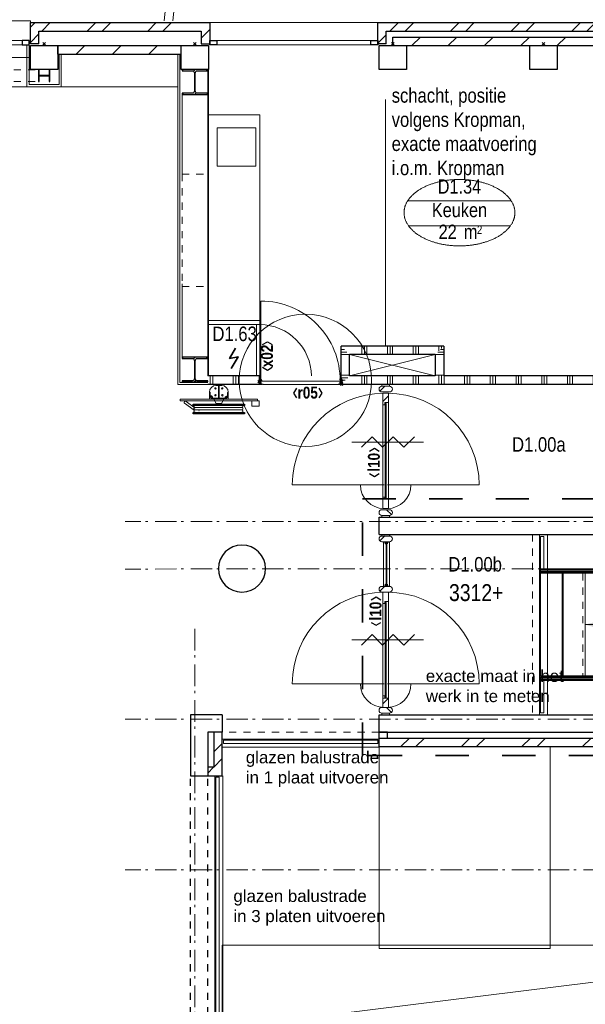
# Model space of a CAD drawing. Header units: millimetres. Extents: x 293454 to 524618, y 211738 to 307297.
# Tile 121 of 152: x 480933 to 487535, y 252253 to 263757. Entities that reach past the tile are written whole.
import ezdxf
from ezdxf.enums import TextEntityAlignment as Align

# ---------------------------------------------------------------- set-up
doc = ezdxf.new("R2010")
doc.units = ezdxf.units.MM
doc.header["$LTSCALE"] = 400
doc.header["$PDMODE"] = 3
doc.header["$PDSIZE"] = 15
for name, pattern in [('STYLE_01', [0.416641, 0.208282, -0.208359]), ('STYLE_02', [0.694427, 0.486069, -0.208359]), ('STYLE_06', [1.041641, 0.625, -0.208282, 0.069427, -0.138931]), ('STYLE_22', [1.944444, 0.972222, -0.972222])]:
    doc.linetypes.add(name, pattern=pattern)
for name, color, linetype, lineweight in [('Buitenkozijnen', 140, 'Continuous', 15), ('Fragmentaanduiding', 1, 'STYLE_22', 35), ('Kozijnmerken', 43, 'Continuous', 9), ('leuning', 43, 'Continuous', 5), ('mat-afdichting', 9, 'Continuous', 5), ('mat-aluminium', 140, 'Continuous', 15), ('mat-baksteen', 5, 'Continuous', 25), ('mat-beton (ihwg)', 5, 'Continuous', 25), ('mat-glas-hor', 5, 'Continuous', 15), ('mat-kalkzandsteen', 5, 'Continuous', 25), ('mat-multiplex-hor', 140, 'Continuous', 15), ('mat-naaldhout', 140, 'Continuous', 15), ('mat-scheidingswand-horizontaal', 5, 'Continuous', 25), ('mat-spuitwerk_marmo', 43, 'STYLE_02', 20), ('mat-staal', 5, 'Continuous', 25), ('None', 7, 'Continuous', 9), ('Ruimtenummers', 5, 'Continuous', 25), ('Tekst', 140, 'Continuous', 15)]:
    doc.layers.add(name, color=color, linetype=linetype, lineweight=lineweight)
doc.styles.add('Arial', font='arial.ttf', dxfattribs={"height": 211.666667})
doc.styles.add('Arial Narrow', font='ARIALN.TTF', dxfattribs={"height": 222.25})
doc.styles.add('Arial Narrow (bold)', font='ARIALNB.TTF', dxfattribs={"height": 172.861111})

# ---------------------------------------------------------------- blocks, each defined once
blk = doc.blocks.new('*U232')
at = {"layer": 'None', "color": 43, "linetype": 'Continuous', "lineweight": 9}
for p, q in [((25681, 2245), (25936, 2245)), ((25936, 2245), (25936, 1045)), ((25936, 1045), (25681, 1045))]:
    blk.add_line(p, q, dxfattribs=at)
at = {"layer": 'None', "color": 43, "linetype": 'STYLE_01', "lineweight": 9}
blk.add_line((25681, 2245), (25681, 1045), dxfattribs=at)
blk = doc.blocks.new('*U253')
at = {"layer": 'leuning', "color": 140, "lineweight": 15}
for p, q in [((25186, 2675), (25186, 2258)), ((25186, 2675), (25226, 2675)), ((25226, 2675), (25226, 2298)), ((31861, 2258), (25186, 2258)), ((31861, 2298), (25226, 2298)), ((25186, 1031), (25186, 615)), ((25186, 1031), (31861, 1031)), ((25226, 991), (25226, 615)), ((25226, 991), (31861, 991)), ((25186, 615), (25226, 615))]:
    blk.add_line(p, q, dxfattribs=at)
at = {"layer": 'None', "color": 8, "linetype": 'STYLE_01', "lineweight": 5}
blk.add_line((25091, 2700), (25091, 590), dxfattribs=at)
at = {"layer": 'None', "color": 43, "lineweight": 9}
for p, q in [((25173, 2700), (25173, 590)), ((25266, 2700), (25266, 590)), ((25185, 2297), (31861, 2297)), ((25185, 2287), (25185, 2297)), ((25185, 2287), (31861, 2287)), ((25185, 2270), (31861, 2270)), ((25185, 2250), (25185, 2270)), ((25185, 2250), (31861, 2250)), ((25185, 1040), (25185, 1020)), ((31861, 1040), (25185, 1040)), ((31861, 1020), (25185, 1020)), ((25185, 1003), (25185, 993)), ((31861, 1003), (25185, 1003)), ((31861, 993), (25185, 993))]:
    blk.add_line(p, q, dxfattribs=at)
at = {"layer": 'None', "color": 8, "linetype": 'Continuous', "lineweight": 5}
blk.add_line((26856, 1645), (25706, 1645), dxfattribs=at)
at = {"layer": 'None', "color": 43, "linetype": 'STYLE_01', "lineweight": 9}
blk.add_line((23301, 390), (21471, 390), dxfattribs=at)
at = {"layer": 'None', "color": 43, "linetype": 'Continuous', "lineweight": 9}
for p, q in [((21471, 308), (23301, 308)), ((21471, 215), (23301, 215)), ((21383, -120), (21383, -4080)), ((21476, -120), (21476, -4080))]:
    blk.add_line(p, q, dxfattribs=at)
at = {"layer": 'None', "color": 140, "linetype": 'Continuous', "lineweight": 15}
for p, q in [((21487, 295), (23287, 295)), ((21487, 255), (21487, 295)), ((21487, 255), (23287, 255)), ((23287, 255), (23287, 295)), ((21436, -136), (21396, -136)), ((21396, -4066), (21396, -136)), ((21436, -4066), (21436, -136))]:
    blk.add_line(p, q, dxfattribs=at)
at = {"layer": 'None', "color": 92, "linetype": 'STYLE_01', "lineweight": 25}
for p, q in [((21101, -4240), (21101, -110)), ((21301, -4240), (21301, -110))]:
    blk.add_line(p, q, dxfattribs=at)
at = {"layer": 'None', "color": 43, "linetype": 'Continuous', "lineweight": 9}
for points in [[(25185, 2245), (25440, 2245), (25440, 1045), (25185, 1045)], [(25451, 2245), (25706, 2245), (25706, 1045), (25451, 1045)]]:
    blk.add_lwpolyline(points, close=True, dxfattribs=at)
at = {"layer": 'None', "color": 8, "lineweight": 5}
blk.add_solid([(25706, 1645), (25865, 1687), (25865, 1602)], dxfattribs=at)
at = {"layer": 'None', "color": 7}
blk.add_blockref('*U232', (0, 0), dxfattribs=at)
blk = doc.blocks.new('*U338')
at = {"layer": 'None', "color": 8, "linetype": 'Continuous', "lineweight": 5}
for points in [[(23301, 220), (25298, 220), (25298, -2140), (23301, -2140)], [(29291, -4080), (29291, -2100), (21471, -2100), (21471, -4080)]]:
    blk.add_lwpolyline(points, close=True, dxfattribs=at)
blk.add_lwpolyline([(29291, -2100), (21471, -3068), (21471, -3112), (29291, -4080)], dxfattribs=at)
blk = doc.blocks.new('*U379')
at = {"layer": 'None', "color": 43, "linetype": 'STYLE_01', "lineweight": 9}
for p, q in [((17698, 8129), (18190, 8129)), ((17698, 7989), (17698, 8129)), ((18871, 8129), (19325, 8129)), ((19325, 7989), (19325, 8129)), ((17698, 7989), (18190, 7989)), ((18871, 7989), (19325, 7989))]:
    blk.add_line(p, q, dxfattribs=at)
at = {"layer": 'None', "color": 43, "linetype": 'Continuous', "lineweight": 9}
for p, q in [((18190, 8129), (18887, 8129)), ((18190, 7989), (18190, 8129)), ((18887, 7989), (18887, 8129)), ((18190, 7989), (18887, 7989))]:
    blk.add_line(p, q, dxfattribs=at)
blk = doc.blocks.new('*X644')
at = {"layer": 'None', "lineweight": 5}
blk.add_line((23345, 4253), (23412, 4320), dxfattribs=at)
blk = doc.blocks.new('*U645')
at = {"layer": 'mat-glas-hor', "color": 140, "lineweight": 15}
blk.add_lwpolyline([(23385, 3116), (23385, 4228), (23373, 4228), (23373, 3116)], close=True, dxfattribs=at)
at = {"layer": 'mat-naaldhout', "color": 140, "linetype": 'Continuous', "lineweight": 15}
for points in [[(23370, 4239), (23370, 4214), (23345, 4214), (23345, 4348), (23412, 4348), (23412, 4239)], [(23370, 3111), (23370, 3136), (23345, 3136), (23345, 3002), (23412, 3002), (23412, 3111)]]:
    blk.add_lwpolyline(points, close=True, dxfattribs=at)
at = {"layer": 'None', "color": 43, "linetype": 'Continuous', "lineweight": 9}
for p, q in [((22287, 3277), (23359, 3277)), ((24470, 3277), (23399, 3277))]:
    blk.add_line(p, q, dxfattribs=at)
at = {"layer": 'None', "color": 8, "lineweight": 5}
blk.add_lwpolyline([(23345, 4348), (23412, 4348), (23412, 3111), (23345, 3111)], close=True, dxfattribs=at)
at = {"layer": 'None', "color": 43, "linetype": 'Continuous', "lineweight": 9}
for centre, radius, start, end in [((23359, 3277), 1071, 90, 180), ((23399, 3277), 1071, 0, 90), ((23359, 3277), 275, 180, 270), ((23399, 3277), 275, 270, 0)]:
    blk.add_arc(centre, radius, start, end, dxfattribs=at)
at = {"layer": 'mat-naaldhout', "color": 140}
blk.add_blockref('*X644', (0, 0), dxfattribs=at)
blk = doc.blocks.new('*X148')
at = {"layer": 'None', "lineweight": 5}
blk.add_line((-24, -24), (34, 34), dxfattribs=at)
blk = doc.blocks.new('houten stijl 67 x 114')
at = {"layer": 'mat-naaldhout', "color": 140, "linetype": 'Continuous', "lineweight": 15, "flags": 128}
blk.add_lwpolyline([(33.5, 0), (33.5, 0, -0.4142136), (0, -33.5), (0, -33.5, -0.4142136), (-33.5, 0), (-33.5, 88), (-33.5, 88, -0.4142136), (0, 121.5), (0, 121.5, -0.4142136), (33.5, 88)], format="xyb", close=True, dxfattribs=at)
at = {"layer": 'mat-naaldhout', "color": 140}
blk.add_blockref('*X148', (0, 0), dxfattribs=at)
blk = doc.blocks.new('*U646')
at = {"layer": 'None', "color": 140, "linetype": 'Continuous', "lineweight": 15}
for points in [[(23335, 4450), (23423, 4450), (23423, 4430), (23335, 4430)], [(23335, 2920), (23423, 2920), (23423, 2900), (23335, 2900)]]:
    blk.add_lwpolyline(points, close=True, dxfattribs=at)
at = {"layer": 'None', "color": 7, "xscale": -1, "rotation": 270}
blk.add_blockref('houten stijl 67 x 114', (23335, 4397), dxfattribs=at)
at = {"layer": 'None', "color": 7}
blk.add_blockref('*U645', (0, 0), dxfattribs=at)
at = {"layer": 'None', "color": 7, "rotation": 90}
blk.add_blockref('houten stijl 67 x 114', (23423, 2954), dxfattribs=at)
blk = doc.blocks.new('*U647')
at = {"layer": 'mat-glas-hor', "color": 8, "lineweight": 5}
blk.add_lwpolyline([(23353, 2092), (23423, 2092), (23423, 2613), (23353, 2613)], close=True, dxfattribs=at)
at = {"layer": 'mat-glas-hor', "color": 140, "lineweight": 15}
blk.add_lwpolyline([(23383, 2099), (23393, 2099), (23393, 2607), (23383, 2607)], close=True, dxfattribs=at)
at = {"layer": 'mat-naaldhout', "color": 140, "linetype": 'Continuous', "lineweight": 15, "flags": 128}
for points in [[(23377, 2613), (23352, 2613), (23352, 2612, 0.414214), (23354, 2610), (23371, 2610, -0.414214), (23374, 2607), (23374, 2590, 0.414214), (23376, 2588), (23377, 2588)], [(23398, 2613), (23423, 2613), (23423, 2612, -0.414214), (23421, 2610), (23404, 2610, 0.414214), (23401, 2607), (23401, 2590, -0.414214), (23399, 2588), (23398, 2588)], [(23377, 2092), (23352, 2092), (23352, 2093, -0.414214), (23354, 2095), (23371, 2095, 0.414214), (23374, 2099), (23374, 2115, -0.414214), (23376, 2117), (23377, 2117)], [(23398, 2092), (23423, 2092), (23423, 2093, 0.414214), (23421, 2095), (23404, 2095, -0.414214), (23401, 2099), (23401, 2115, 0.414214), (23399, 2117), (23398, 2117)]]:
    blk.add_lwpolyline(points, format="xyb", close=True, dxfattribs=at)
at = {"layer": 'None', "color": 7, "xscale": -1, "rotation": 270}
for p in [(23335, 2647), (23335, 2059)]:
    blk.add_blockref('houten stijl 67 x 114', p, dxfattribs=at)
blk = doc.blocks.new('*X648')
at = {"layer": 'None', "lineweight": 5}
blk.add_line((23345, 718), (23412, 785), dxfattribs=at)
blk = doc.blocks.new('*U649')
at = {"layer": 'mat-glas-hor', "color": 140, "lineweight": 15}
blk.add_lwpolyline([(23385, 792), (23385, 1903), (23373, 1903), (23373, 792)], close=True, dxfattribs=at)
at = {"layer": 'mat-naaldhout', "color": 140, "linetype": 'Continuous', "lineweight": 15}
for points in [[(23370, 1915), (23370, 1890), (23345, 1890), (23345, 2024), (23412, 2024), (23412, 1915)], [(23370, 787), (23370, 812), (23345, 812), (23345, 678), (23412, 678), (23412, 787)]]:
    blk.add_lwpolyline(points, close=True, dxfattribs=at)
at = {"layer": 'None', "color": 43, "linetype": 'Continuous', "lineweight": 9}
for p, q in [((22287, 953), (23359, 953)), ((24470, 953), (23399, 953))]:
    blk.add_line(p, q, dxfattribs=at)
at = {"layer": 'None', "color": 8, "lineweight": 5}
blk.add_lwpolyline([(23345, 2024), (23412, 2024), (23412, 787), (23345, 787)], close=True, dxfattribs=at)
at = {"layer": 'None', "color": 43, "linetype": 'Continuous', "lineweight": 9}
for centre, radius, start, end in [((23359, 953), 1071, 90, 180), ((23399, 953), 1071, 0, 90), ((23359, 953), 275, 180, 270), ((23399, 953), 275, 270, 0)]:
    blk.add_arc(centre, radius, start, end, dxfattribs=at)
at = {"layer": 'mat-naaldhout', "color": 140}
blk.add_blockref('*X648', (0, 0), dxfattribs=at)
blk = doc.blocks.new('*U650')
at = {"layer": 'None', "color": 140, "linetype": 'Continuous', "lineweight": 15}
for points in [[(23335, 2700), (23423, 2700), (23423, 2680), (23335, 2680)], [(23335, 610), (23423, 610), (23423, 590), (23335, 590)]]:
    blk.add_lwpolyline(points, close=True, dxfattribs=at)
at = {"layer": 'None', "color": 7}
for name in ['*U647', '*U649']:
    blk.add_blockref(name, (0, 0), dxfattribs=at)
at = {"layer": 'None', "color": 7, "rotation": 90}
blk.add_blockref('houten stijl 67 x 114', (23423, 644), dxfattribs=at)
blk = doc.blocks.new('*U770')
at = {"layer": 'None', "color": 140, "linetype": 'Continuous', "lineweight": 15}
blk.add_lwpolyline([(21311, 7600), (21911, 7600), (21911, 5200), (21311, 5200)], close=True, dxfattribs=at)
at = {"layer": 'None', "color": 43, "linetype": 'Continuous', "lineweight": 9}
blk.add_lwpolyline([(21411, 7450), (21861, 7450), (21861, 7000), (21411, 7000)], close=True, dxfattribs=at)
blk = doc.blocks.new('*X862')
at = {"layer": 'None', "lineweight": 9}
for p, q in [((23684, 8410), (23784, 8510)), ((24108, 8410), (24208, 8510)), ((24532, 8410), (24632, 8510)), ((24956, 8410), (25056, 8510)), ((25381, 8410), (25481, 8510)), ((25805, 8410), (25905, 8510)), ((26229, 8410), (26329, 8510)), ((26653, 8410), (26753, 8510)), ((27078, 8410), (27178, 8510)), ((27502, 8410), (27602, 8510)), ((27926, 8410), (28026, 8510)), ((28350, 8410), (28450, 8510)), ((28775, 8410), (28875, 8510))]:
    blk.add_line(p, q, dxfattribs=at)
blk = doc.blocks.new('*X863')
at = {"layer": 'None', "lineweight": 9}
for p, q in [((23429, 8580), (23529, 8680)), ((23606, 8580), (23706, 8680)), ((24136, 8580), (24236, 8680)), ((24313, 8580), (24413, 8680)), ((24843, 8580), (24943, 8680)), ((25020, 8580), (25120, 8680)), ((25551, 8580), (25651, 8680)), ((25727, 8580), (25827, 8680)), ((26258, 8580), (26358, 8680)), ((26434, 8580), (26534, 8680)), ((26965, 8580), (27065, 8680)), ((27141, 8580), (27241, 8680)), ((27672, 8580), (27772, 8680)), ((27848, 8580), (27948, 8680)), ((28379, 8580), (28479, 8680)), ((28555, 8580), (28655, 8680))]:
    blk.add_line(p, q, dxfattribs=at)
blk = doc.blocks.new('Kolom O 550')
at = {"layer": 'mat-beton (ihwg)', "lineweight": 25}
blk.add_circle((0, 0), 275, dxfattribs=at)
blk = doc.blocks.new('Gevelpui best 1410 (2D)')
at = {"layer": 'Buitenkozijnen', "lineweight": 15}
for p, q in [((-260, 0), (-260, -1410)), ((-260, 0), (-210, 0)), ((-210, 0), (-210, -1410)), ((-260, -1410), (-210, -1410))]:
    blk.add_line(p, q, dxfattribs=at)
at = {"layer": 'Buitenkozijnen', "color": 92, "lineweight": 25}
for points in [[(-260, 0), (-210, 0), (-210, -80), (-260, -80)], [(-260, -1330), (-210, -1330), (-210, -1410), (-260, -1410)]]:
    blk.add_lwpolyline(points, close=True, dxfattribs=at)
at = {"layer": 'None', "color": 43, "linetype": 'Continuous', "lineweight": 9}
blk.add_line((-410, 15), (-410, -1425), dxfattribs=at)
blk = doc.blocks.new('*X894')
at = {"layer": 'None', "lineweight": 9}
for p, q in [((19231, 8624), (19259, 8652)), ((19231, 8448), (19331, 8548))]:
    blk.add_line(p, q, dxfattribs=at)
blk = doc.blocks.new('*X895')
at = {"layer": 'None', "lineweight": 9}
for p, q in [((19259, 8652), (19287, 8680)), ((19363, 8580), (19463, 8680)), ((19894, 8580), (19994, 8680)), ((20070, 8580), (20170, 8680)), ((20601, 8580), (20701, 8680)), ((20777, 8580), (20877, 8680))]:
    blk.add_line(p, q, dxfattribs=at)
blk = doc.blocks.new('*X896')
at = {"layer": 'None', "lineweight": 9}
blk.add_line((21226, 8498), (21326, 8598), dxfattribs=at)
blk = doc.blocks.new('*U163')
at = {"layer": 'Buitenkozijnen', "lineweight": 15}
for p, q in [((-10, 0), (-10, -1960)), ((-10, 0), (40, 0)), ((40, 0), (40, -1960)), ((-10, -1960), (40, -1960))]:
    blk.add_line(p, q, dxfattribs=at)
blk = doc.blocks.new('Gevelpui best 1960')
at = {"layer": 'Buitenkozijnen', "color": 43, "lineweight": 9}
blk.add_line((250, 0), (250, -1960), dxfattribs=at)
at = {"layer": 'Buitenkozijnen', "color": 92, "lineweight": 25}
for points in [[(-10, 0), (40, 0), (40, -80), (-10, -80)], [(-10, -1880), (40, -1880), (40, -1960), (-10, -1960)]]:
    blk.add_lwpolyline(points, close=True, dxfattribs=at)
at = {"layer": 'Buitenkozijnen'}
blk.add_blockref('*U163', (0, 0), dxfattribs=at)
blk = doc.blocks.new('*X1080')
at = {"layer": 'None', "lineweight": 9}
for p, q in [((21371, 158), (21471, 258)), ((21371, -19), (21471, 81)), ((21301, -89), (21370, -20))]:
    blk.add_line(p, q, dxfattribs=at)
blk = doc.blocks.new('*X1087')
at = {"layer": 'None', "lineweight": 9}
for p, q in [((-2.75, -2.75), (2.75, 2.75)), ((58, 58), (66.5, 66.5)), ((-66.5, -66.5), (-58, -58))]:
    blk.add_line(p, q, dxfattribs=at)
blk = doc.blocks.new('*U1088')
at = {"layer": 'None', "color": 92, "linetype": 'Continuous', "lineweight": 25, "flags": 128}
blk.add_lwpolyline([(70, -58), (14.75, -58, -0.41421356), (2.75, -46), (2.75, 46, -0.41421356), (14.75, 58), (70, 58), (70, 66.5), (-70, 66.5), (-70, 58), (-14.75, 58, -0.41421356), (-2.75, 46), (-2.75, -46, -0.41421356), (-14.75, -58), (-70, -58), (-70, -66.5), (70, -66.5)], format="xyb", close=True, dxfattribs=at)
at = {"layer": 'None', "color": 92}
blk.add_blockref('*X1087', (0, 0), dxfattribs=at)
blk = doc.blocks.new('Kolom 280x320')
at = {"layer": 'mat-beton (ihwg)', "lineweight": 25}
blk.add_lwpolyline([(-300, 160), (-20, 160), (-20, -160), (-300, -160)], close=True, dxfattribs=at)
at = {"layer": 'None', "color": 92, "linetype": 'Continuous', "lineweight": 5}
blk.add_point((0, 0), dxfattribs=at)
blk = doc.blocks.new('*X1096')
at = {"layer": 'None', "lineweight": 9}
for p, q in [((19765, 8310), (19865, 8410)), ((20189, 8310), (20289, 8410)), ((20614, 8310), (20714, 8410))]:
    blk.add_line(p, q, dxfattribs=at)
blk = doc.blocks.new('*X1098')
at = {"layer": 'None', "lineweight": 9}
for p, q in [((23555, 220), (23655, 320)), ((23731, 220), (23831, 320)), ((24262, 220), (24362, 320)), ((24438, 220), (24538, 320)), ((24969, 220), (25069, 320)), ((25145, 220), (25245, 320)), ((25676, 220), (25776, 320)), ((25852, 220), (25952, 320)), ((26383, 220), (26483, 320)), ((26559, 220), (26659, 320)), ((27090, 220), (27190, 320)), ((27266, 220), (27366, 320)), ((27797, 220), (27897, 320)), ((27974, 220), (28074, 320)), ((28504, 220), (28604, 320)), ((28681, 220), (28781, 320)), ((29211, 220), (29251, 260))]:
    blk.add_line(p, q, dxfattribs=at)
blk = doc.blocks.new('Ruimtenummer UV 50')
at = {"layer": 'Ruimtenummers', "color": 8, "lineweight": 5}
for p, q in [((602, 157), (-602, 157)), ((595, -137), (-595, -137))]:
    blk.add_line(p, q, dxfattribs=at)
blk.add_open_spline([(-323, 354), (-173, 406), (173, 406), (323, 354), (473, 302), (560, 212), (647, 122), (647, 18), (647, -86), (560, -176), (473, -266), (323, -318), (173, -370), (-173, -370), (-323, -318), (-474, -266), (-560, -176), (-647, -86), (-647, 18), (-647, 122), (-560, 212), (-474, 302), (-323, 354)], degree=2, knots=[0, 0, 0, 0.09962, 0.19924, 0.19924, 0.283607, 0.283607, 0.349619, 0.349619, 0.415638, 0.415638, 0.5, 0.5, 0.59962, 0.69924, 0.69924, 0.783607, 0.783607, 0.849619, 0.849619, 0.915638, 0.915638, 1, 1, 1], dxfattribs=at)
at = {"layer": 'Ruimtenummers', "attachment_point": 2, "style": 'Arial Narrow'}
for s, insert, char_height in [(' m', (104, -122), 165.9), (' 2', (220, -133), 96.8)]:
    blk.add_mtext(s, dxfattribs=dict(at, insert=insert, char_height=char_height))
at = {"layer": 'Ruimtenummers', "style": 'Arial Narrow'}
for tag, p in [('Nummer', (0, 407)), ('Naam', (0, 132)), ('Oppervlak', (-138, -122))]:
    blk.add_attdef(tag, text='', height=166, dxfattribs=at).set_placement(p, align=Align.TOP_CENTER)
blk = doc.blocks.new('*X1102')
at = {"layer": 'None', "lineweight": 9}
for p, q in [((23100, 4450), (23100, 4550)), ((23130, 4450), (23130, 4550)), ((23160, 4450), (23160, 4550)), ((23400, 4450), (23400, 4550)), ((23430, 4450), (23430, 4550)), ((23460, 4450), (23460, 4550)), ((23700, 4450), (23700, 4550)), ((23730, 4450), (23730, 4550)), ((23760, 4450), (23760, 4550)), ((24000, 4450), (24000, 4550)), ((24030, 4450), (24030, 4550)), ((24060, 4450), (24060, 4550)), ((24300, 4450), (24300, 4550)), ((24330, 4450), (24330, 4550)), ((24360, 4450), (24360, 4550)), ((24600, 4450), (24600, 4550)), ((24630, 4450), (24630, 4550)), ((24660, 4450), (24660, 4550)), ((24900, 4450), (24900, 4550)), ((24930, 4450), (24930, 4550)), ((24960, 4450), (24960, 4550)), ((25200, 4450), (25200, 4550)), ((25230, 4450), (25230, 4550)), ((25260, 4450), (25260, 4550)), ((25500, 4450), (25500, 4550)), ((25530, 4450), (25530, 4550)), ((25560, 4450), (25560, 4550)), ((25800, 4450), (25800, 4550)), ((25830, 4450), (25830, 4550)), ((25860, 4450), (25860, 4550)), ((26100, 4450), (26100, 4550)), ((26130, 4450), (26130, 4550)), ((26160, 4450), (26160, 4550)), ((26400, 4450), (26400, 4550)), ((26430, 4450), (26430, 4550)), ((26460, 4450), (26460, 4550)), ((26700, 4450), (26700, 4550)), ((26730, 4450), (26730, 4550)), ((26760, 4450), (26760, 4550)), ((27000, 4450), (27000, 4550)), ((27030, 4450), (27030, 4550)), ((27060, 4450), (27060, 4550)), ((27300, 4450), (27300, 4550)), ((27330, 4450), (27330, 4550)), ((27360, 4450), (27360, 4550)), ((27600, 4450), (27600, 4550)), ((27630, 4450), (27630, 4550)), ((27660, 4450), (27660, 4550)), ((22860, 4450), (22860, 4453))]:
    blk.add_line(p, q, dxfattribs=at)
blk = doc.blocks.new('*X1103')
at = {"layer": 'None', "lineweight": 9}
for p, q in [((21330, 4450), (21330, 4550)), ((21360, 4450), (21360, 4550)), ((21600, 4450), (21600, 4550)), ((21630, 4450), (21630, 4550)), ((21660, 4450), (21660, 4550)), ((21900, 4450), (21900, 4550))]:
    blk.add_line(p, q, dxfattribs=at)
blk = doc.blocks.new('*X1105')
at = {"layer": 'None', "lineweight": 9}
for p, q in [((-150, 133), (-138, 145)), ((131, 131), (145, 145)), ((-4, -4), (4, 4)), ((-145, -145), (-131, -131)), ((138, -145), (150, -133))]:
    blk.add_line(p, q, dxfattribs=at)
at = {"layer": 'None', "lineweight": 25}
for p, q in [((-15, 126), (4, 145)), ((-4, -145), (15, -126))]:
    blk.add_line(p, q, dxfattribs=at)
blk = doc.blocks.new('*U1106')
at = {"layer": 'None', "color": 92, "linetype": 'Continuous', "lineweight": 25, "flags": 128}
blk.add_lwpolyline([(150, -131), (31.25, -131, -0.41421356), (4.25, -104), (4.25, 104, -0.41421356), (31.25, 131), (150, 131), (150, 145), (-150, 145), (-150, 131), (-31.25, 131, -0.41421356), (-4.25, 104), (-4.25, -104, -0.41421356), (-31.25, -131), (-150, -131), (-150, -145), (150, -145)], format="xyb", close=True, dxfattribs=at)
at = {"layer": 'None', "color": 92}
blk.add_blockref('*X1105', (0, 0), dxfattribs=at)
blk = doc.blocks.new('*X1107')
at = {"layer": 'None', "lineweight": 9}
for p, q in [((-150, 133), (-138, 145)), ((131, 131), (145, 145)), ((-4, -4), (4, 4)), ((-145, -145), (-131, -131)), ((138, -145), (150, -133))]:
    blk.add_line(p, q, dxfattribs=at)
at = {"layer": 'None', "lineweight": 25}
for p, q in [((-15, 126), (4, 145)), ((-4, -145), (15, -126))]:
    blk.add_line(p, q, dxfattribs=at)
blk = doc.blocks.new('*U1108')
at = {"layer": 'None', "color": 92, "linetype": 'Continuous', "lineweight": 25, "flags": 128}
blk.add_lwpolyline([(150, -131), (31.25, -131, -0.41421356), (4.25, -104), (4.25, 104, -0.41421356), (31.25, 131), (150, 131), (150, 145), (-150, 145), (-150, 131), (-31.25, 131, -0.41421356), (-4.25, 104), (-4.25, -104, -0.41421356), (-31.25, -131), (-150, -131), (-150, -145), (150, -145)], format="xyb", close=True, dxfattribs=at)
at = {"layer": 'None', "color": 92}
blk.add_blockref('*X1107', (0, 0), dxfattribs=at)
blk = doc.blocks.new('*U15')
at = {"layer": 'None', "color": 140, "linetype": 'Continuous', "lineweight": 15, "flags": 128}
blk.add_lwpolyline([(-21, 110), (59, 110), (59, 107, -0.391021), (53, 100), (-1, 96, 0.391021), (-12, 83), (-12, -83, 0.391021), (-1, -96), (53, -100, -0.391021), (59, -107), (59, -110), (-21, -110)], format="xyb", close=True, dxfattribs=at)
blk = doc.blocks.new('*U16')
at = {"layer": 'None', "color": 253, "linetype": 'Continuous', "lineweight": 5}
for p, q in [((96.625, -278), (96.625, 266)), ((125.704, -278), (125.704, 266)), ((50.42, -31.849), (50.42, 29))]:
    blk.add_line(p, q, dxfattribs=at)
at = {"layer": 'None', "color": 140, "linetype": 'Continuous', "lineweight": 15}
for p, q in [((50.42, 29), (1.453, 57.31)), ((0, -61), (50.42, -31.849))]:
    blk.add_line(p, q, dxfattribs=at)
at = {"layer": 'None', "color": 92, "linetype": 'Continuous', "lineweight": 25}
for points in [[(60.916, 296), (76.476, 296), (76.476, -300), (60.916, -300)], [(154.785, 296), (171.344, 296), (171.344, -302), (154.785, -302)]]:
    blk.add_lwpolyline(points, close=True, dxfattribs=at)
at = {"layer": 'None', "color": 253, "linetype": 'Continuous', "lineweight": 5}
blk.add_lwpolyline([(50.929, 18), (60.916, 18), (60.916, -18), (50.929, -18)], close=True, dxfattribs=at)
for points, knots in [([(96.866, 264), (96.866, 268.997), (93.792, 272.9335), (90.718, 276.87), (85.875, 278.0735), (81.032, 279.277), (76.476, 277.238)], [0, 0, 0, 0.3335495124, 0.3335495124, 0.6668288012, 0.6668288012, 1, 1, 1]), ([(125.825, 264), (125.825, 267.886), (123.8855, 271.2505), (121.946, 274.615), (118.586, 276.5575), (115.226, 278.5), (107.466, 278.5), (104.106, 276.5575), (100.746, 274.615), (98.806, 271.2505), (96.866, 267.886), (96.866, 264)], [0, 0, 0, 0.1667696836, 0.1667696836, 0.3334232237, 0.3334232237, 0.4999946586, 0.6665660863, 0.6665660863, 0.833226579, 0.833226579, 1, 1, 1]), ([(154.785, 264), (154.785, 267.886), (152.845, 271.2505), (150.905, 274.615), (147.5455, 276.5575), (144.186, 278.5), (140.306, 278.5), (136.426, 278.5), (133.066, 276.5575), (129.706, 274.615), (127.7655, 271.2505), (125.825, 267.886), (125.825, 264)], [0, 0, 0, 0.1667729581, 0.1667729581, 0.3334246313, 0.3334246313, 0.4999853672, 0.4999853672, 0.666556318, 0.666556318, 0.8332233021, 0.8332233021, 1, 1, 1]), ([(76.477, -291.432), (81.039, -293.343), (85.8175, -292.072), (90.596, -290.801), (93.6105, -286.876), (96.625, -282.951), (96.625, -278)], [0, 0, 0, 0.333165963, 0.333165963, 0.6664584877, 0.6664584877, 1, 1, 1]), ([(96.625, -278), (96.625, -281.901), (98.573, -285.2795), (100.521, -288.658), (103.895, -290.609), (107.269, -292.56), (111.165, -292.56), (115.061, -292.56), (118.435, -290.609), (121.809, -288.658), (123.7565, -285.2795), (125.704, -281.901), (125.704, -278)], [0, 0, 0, 0.1667545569, 0.1667545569, 0.3334268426, 0.3334268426, 0.5000053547, 0.5000053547, 0.6665838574, 0.6665838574, 0.8332491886, 0.8332491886, 1, 1, 1]), ([(125.704, -278), (125.704, -281.901), (127.6525, -285.2795), (129.601, -288.658), (132.975, -290.609), (136.349, -292.56), (140.245, -292.56), (144.141, -292.56), (147.5145, -290.609), (150.888, -288.658), (152.836, -285.2795), (154.784, -281.901), (154.784, -278)], [0, 0, 0, 0.1667578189, 0.1667578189, 0.3334365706, 0.3334365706, 0.5000146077, 0.5000146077, 0.6665824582, 0.6665824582, 0.8332459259, 0.8332459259, 1, 1, 1])]:
    blk.add_open_spline(points, degree=2, knots=knots, dxfattribs=at)
blk = doc.blocks.new('BSH')
at = {"layer": 'None', "color": 140, "linetype": 'Continuous', "lineweight": 15}
for p, q in [((-159.8585, -36.7557), (-159.8585, 32.756)), ((-80, -6.8893), (-80, 2.8892)), ((0, -61), (0, 111.155))]:
    blk.add_line(p, q, dxfattribs=at)
at = {"layer": 'None', "color": 253, "linetype": 'Continuous', "lineweight": 5}
for p, q in [((27.7468, -383.0008), (105.0969, -276.5164)), ((130.6676, -289.4337), (48.7568, -402.0618)), ((135.277, -233.0824), (136.142, -233.8294))]:
    blk.add_line(p, q, dxfattribs=at)
at = {"layer": 'None', "color": 140, "linetype": 'Continuous', "lineweight": 15}
for points in [[(20, 469.75), (82, 469.75), (82, 382.75), (20, 382.75)], [(0, 448), (20, 448), (20, -452), (0, -452)], [(-160, 2.8892), (-9, 2.8892), (-9, -6.8893), (-160, -6.8893)]]:
    blk.add_lwpolyline(points, close=True, dxfattribs=at)
at = {"layer": 'None', "color": 8, "linetype": 'Continuous', "lineweight": 5}
for centre in [(-124, 37.275), (-44.5, 38.775), (-124, -41.275), (-45, -41.275)]:
    blk.add_circle(centre, 8.5, dxfattribs=at)
at = {"layer": 'None', "color": 140, "linetype": 'Continuous', "lineweight": 15}
for centre, start, end in [((-80, 28), 90, 180), ((-80, -32), 180, 270)]:
    blk.add_arc(centre, 80, start, end, dxfattribs=at)
at = {"layer": 'None', "color": 9, "linetype": 'Continuous', "lineweight": 5}
blk.add_arc((38.2528, -392.5302), 14.18399, 137.790600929, 325.770923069, dxfattribs=at)
at = {"layer": 'None', "color": 92, "linetype": 'Continuous', "lineweight": 25}
for points, knots in [([(-11.70075, 86.5025), (-12.2626, 89.0317), (-14.0137, 90.9408), (-15.7648, 92.8499), (-18.23575, 93.6275), (-20.7067, 94.4051), (-23.236, 93.84325), (-25.7653, 93.2814), (-27.67445, 91.53015), (-29.5836, 89.7789), (-30.36125, 87.3079), (-31.1389, 84.8369), (-30.57705, 82.3077), (-30.0152, 79.7785), (-28.26385, 77.8694), (-26.5125, 75.9603), (-24.0415, 75.1827), (-21.5705, 74.4051), (-19.0412, 74.96695), (-16.5119, 75.5288), (-14.60305, 77.28005), (-12.6942, 79.0313), (-11.91655, 81.5023), (-11.1389, 83.9733), (-11.70075, 86.5025)], [0, 0, 0, 0.0833344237, 0.0833344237, 0.1666618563, 0.1666618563, 0.2499968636, 0.2499968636, 0.3333348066, 0.3333348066, 0.4166657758, 0.4166657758, 0.5000000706, 0.5000000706, 0.583336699, 0.583336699, 0.666668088, 0.666668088, 0.7500039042, 0.7500039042, 0.8333377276, 0.8333377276, 0.9166657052, 0.9166657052, 1, 1, 1]), ([(-11.75695, -89.71225), (-12.375, -92.4944), (-14.3012, -94.5944), (-16.2274, -96.6944), (-18.94545, -97.54975), (-21.6635, -98.4051), (-24.4457, -97.78705), (-27.2279, -97.169), (-29.328, -95.24265), (-31.4281, -93.3163), (-32.2835, -90.5982), (-33.1389, -87.8801), (-32.52085, -85.09795), (-31.9028, -82.3158), (-29.97635, -80.2158), (-28.0499, -78.1158), (-25.3318, -77.26045), (-22.6137, -76.4051), (-19.83145, -77.02315), (-17.0492, -77.6412), (-14.94945, -79.56755), (-12.8497, -81.4939), (-11.9943, -84.212), (-11.1389, -86.9301), (-11.75695, -89.71225)], [0, 0, 0, 0.083334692, 0.083334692, 0.1666618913, 0.1666618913, 0.2499964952, 0.2499964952, 0.3333343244, 0.3333343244, 0.4166651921, 0.4166651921, 0.4999998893, 0.4999998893, 0.5833365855, 0.5833365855, 0.6666673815, 0.6666673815, 0.7500034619, 0.7500034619, 0.8333376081, 0.8333376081, 0.9166653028, 0.9166653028, 1, 1, 1])]:
    blk.add_open_spline(points, degree=2, knots=knots, dxfattribs=at)
at = {"layer": 'None', "color": 7}
blk.add_blockref('*U16', (0, 0), dxfattribs=at)
at = {"layer": 'None', "color": 140, "rotation": 180}
blk.add_blockref('*U15', (-21.4, -2), dxfattribs=at)
blk = doc.blocks.new('*X1115')
at = {"layer": 'None', "lineweight": 9}
blk.add_line((23286, 8437), (23386, 8537), dxfattribs=at)
blk = doc.blocks.new('zelfsluitend')
at = {"layer": 'None', "color": 7, "linetype": 'Continuous', "lineweight": 15}
for p, q in [((-418, 0), (418, 0)), ((-305, -62), (-182, 62)), ((-58, -62), (-182, 62)), ((-58, -62), (65, 62)), ((189, -62), (65, 62)), ((189, -62), (312, 62))]:
    blk.add_line(p, q, dxfattribs=at)
blk = doc.blocks.new('Kozijnmerk 50')
at = {"layer": 'Kozijnmerken', "color": 92, "linetype": 'Continuous', "lineweight": 25}
for points in [[(-132, 51), (-165, -6), (-132, -62)], [(132, 51), (165, -6), (132, -62)]]:
    blk.add_lwpolyline(points, dxfattribs=at)
at = {"layer": 'None', "color": 43, "style": 'Arial Narrow (bold)'}
blk.add_attdef('merk', text='', height=138, dxfattribs=at).set_placement((0, 0), align=Align.MIDDLE_CENTER)
blk = doc.blocks.new('*U1162')
at = {"layer": 'None', "color": 43, "linetype": 'Continuous', "lineweight": 9}
for radius, start, end in [(28168, 354.3265, 3.8572), (28268, 354.3462, 3.9598)]:
    blk.add_arc((-7237, 11485), radius, start, end, dxfattribs=at)
blk = doc.blocks.new('*U1165')
at = {"layer": 'None', "color": 43, "linetype": 'Continuous', "lineweight": 9}
for radius, start, end in [(28168, 354.3265, 3.8572), (28268, 354.3462, 3.9598)]:
    blk.add_arc((-7237, 11485), radius, start, end, dxfattribs=at)
blk = doc.blocks.new('*U1345')
at = {"layer": 'None', "color": 43, "linetype": 'Continuous', "lineweight": 9}
for p, q in [((21901, 4458), (21911, 4491)), ((21901, 4491), (21911, 4458))]:
    blk.add_line(p, q, dxfattribs=at)
blk.add_lwpolyline([(21901, 4491), (21911, 4491), (21911, 4458), (21901, 4458)], close=True, dxfattribs=at)
blk = doc.blocks.new('*U1346')
at = {"layer": 'None', "color": 43, "linetype": 'Continuous', "lineweight": 9}
for p, q in [((22865, 4458), (22855, 4492)), ((22865, 4492), (22855, 4458))]:
    blk.add_line(p, q, dxfattribs=at)
blk.add_lwpolyline([(22855, 4492), (22865, 4492), (22865, 4458), (22855, 4458)], close=True, dxfattribs=at)
blk = doc.blocks.new('*X1347')
at = {"layer": 'None', "lineweight": 9}
for p, q in [((22835, 4450), (22839, 4454)), ((22851, 4466), (22855, 4470))]:
    blk.add_line(p, q, dxfattribs=at)
blk = doc.blocks.new('*U1348')
at = {"layer": 'mat-afdichting', "lineweight": 5}
for points in [[(21936, 4454), (21924, 4454), (21924, 4456), (21936, 4456)], [(22830, 4454), (22842, 4454), (22842, 4456), (22830, 4456)]]:
    blk.add_lwpolyline(points, close=True, dxfattribs=at)
at = {"layer": 'mat-aluminium', "lineweight": 15}
blk.add_lwpolyline([(22851, 4470), (22855, 4470), (22855, 4485), (22851, 4485)], close=True, dxfattribs=at)
at = {"layer": 'mat-multiplex-hor', "lineweight": 15, "flags": 128}
for points in [[(22839, 4472), (22845, 4472), (22846, 4490), (21920, 4490), (21921, 4472), (21929, 4472)], [(21929, 4468), (21921, 4468), (21922, 4456), (21950, 4456), (21950, 4450), (22822, 4450), (22822, 4456), (22844, 4456), (22845, 4468), (22839, 4468)]]:
    blk.add_lwpolyline(points, dxfattribs=at)
at = {"layer": 'mat-spuitwerk_marmo', "lineweight": 20}
blk.add_circle((21923, 4502), 4, dxfattribs=at)
at = {"layer": 'mat-staal', "lineweight": 5, "flags": 128}
for points in [[(21916, 4450, -0.414214), (21911, 4455), (21911, 4498), (21911, 4500), (21915, 4500), (21915, 4498), (21915, 4455), (21915, 4455, 0.414214), (21916, 4454), (21941, 4454), (21941, 4450)], [(22850, 4450, 0.414214), (22855, 4455), (22855, 4498), (22855, 4500), (22851, 4500), (22851, 4498), (22851, 4455), (22851, 4455, -0.414214), (22850, 4454), (22825, 4454), (22825, 4450)]]:
    blk.add_lwpolyline(points, format="xyb", close=True, dxfattribs=at)
at = {"layer": 'None', "color": 43, "linetype": 'Continuous', "lineweight": 9}
blk.add_line((21923, 4502), (21923, 5425), dxfattribs=at)
for points in [[(21918, 4456), (21915, 4456), (21915, 4503), (21918, 4503)], [(21928, 4500), (21930, 4498), (21923, 4490), (21924, 4457), (21922, 4457), (21920, 4491)]]:
    blk.add_lwpolyline(points, close=True, dxfattribs=at)
at = {"layer": 'None', "color": 92, "linetype": 'Continuous', "lineweight": 25, "flags": 128}
for points in [[(21926, 4471), (21921, 4471), (21921, 4469)], [(21921, 4469), (21926, 4469)], [(22845, 4471), (22840, 4471), (22840, 4469)], [(22840, 4469), (22845, 4469)]]:
    blk.add_lwpolyline(points, dxfattribs=at)
at = {"layer": 'None', "color": 140, "linetype": 'Continuous', "lineweight": 15}
blk.add_circle((21923, 4502), 8, dxfattribs=at)
at = {"layer": 'None', "color": 43, "linetype": 'Continuous', "lineweight": 9}
blk.add_arc((21923, 4502), 923, 359.2903, 90, dxfattribs=at)
at = {"layer": 'None', "color": 8, "linetype": 'Continuous', "lineweight": 5}
for p in [(21912, 4502), (22854, 4502), (21901, 4484), (22865, 4484), (22865, 4454)]:
    blk.add_point(p, dxfattribs=at)
at = {"layer": 'mat-staal'}
blk.add_blockref('*X1347', (0, 0), dxfattribs=at)
at = {"layer": 'None', "color": 7}
for name in ['*U1345', '*U1346']:
    blk.add_blockref(name, (0, 0), dxfattribs=at)
blk = doc.blocks.new('*X1412')
at = {"layer": 'None', "lineweight": 9}
for p, q in [((22860, 4897), (22860, 4900)), ((23100, 4800), (23100, 4900)), ((23130, 4800), (23130, 4900)), ((23160, 4800), (23160, 4900)), ((23400, 4800), (23400, 4900)), ((23430, 4800), (23430, 4900)), ((23460, 4800), (23460, 4900)), ((23700, 4800), (23700, 4900)), ((23730, 4800), (23730, 4900)), ((23760, 4800), (23760, 4900)), ((24000, 4843), (24000, 4900)), ((24030, 4873), (24030, 4900))]:
    blk.add_line(p, q, dxfattribs=at)
blk = doc.blocks.new('*X1413')
at = {"layer": 'None', "lineweight": 9}
for p, q in [((24017, 4860), (24057, 4860)), ((23957, 4800), (24057, 4800)), ((23987, 4830), (24057, 4830)), ((23957, 4560), (24057, 4560))]:
    blk.add_line(p, q, dxfattribs=at)
blk = doc.blocks.new('*X1414')
at = {"layer": 'None', "lineweight": 9}
for p, q in [((22857, 4860), (22897, 4860)), ((22857, 4830), (22927, 4830)), ((22857, 4800), (22957, 4800)), ((22857, 4560), (22957, 4560)), ((22857, 4530), (22937, 4530)), ((22857, 4500), (22907, 4500))]:
    blk.add_line(p, q, dxfattribs=at)

msp = doc.modelspace()

# ---------------------------------------------------------------- linework, layer by layer
at = {"layer": 'Buitenkozijnen', "color": 43, "linetype": 'Continuous', "lineweight": 9, "flags": 128}
msp.add_lwpolyline([(481057.84062, 263723.5115), (481057.84062, 263743.5115), (473586.78125, 263743.5115), (473586.78125, 263723.5115)], dxfattribs=at)
at = {"layer": 'Fragmentaanduiding', "lineweight": 35}
msp.add_lwpolyline([(484933.84062, 258159.54364), (493953.84062, 258159.54364), (493953.84062, 255158.03799), (484933.84062, 255158.03799)], close=True, dxfattribs=at)
at = {"layer": 'mat-baksteen', "lineweight": 25}
for p, q in [((481057.84062, 263473.5115), (481057.84062, 263723.5115)), ((481057.84062, 263723.5115), (483152.84062, 263723.5115)), ((483152.84062, 263723.5115), (483152.84062, 263473.5115)), ((485112.84062, 263723.5115), (490846.79998, 263723.5115)), ((485112.84062, 263473.5115), (485112.84062, 263723.5115)), ((481157.84062, 263473.5115), (481157.84062, 263623.5115)), ((481157.84062, 263623.5115), (483052.84062, 263623.5115)), ((483052.84062, 263623.5115), (483052.84062, 263473.5115)), ((485212.84062, 263623.5115), (490846.79998, 263623.5115)), ((485212.84062, 263473.5115), (485212.84062, 263623.5115)), ((481157.84062, 263473.5115), (481057.84062, 263473.5115)), ((483052.84062, 263473.5115), (483152.84062, 263473.5115)), ((485212.84062, 263473.5115), (485112.84062, 263473.5115)), ((485227.84062, 255433.55213), (485127.84062, 255433.55213)), ((485127.84062, 255263.5115), (485127.84062, 255433.55213)), ((485227.84062, 255363.5115), (485227.84062, 255433.55213)), ((485127.84062, 255363.5115), (491017.84062, 255363.5115)), ((485127.84062, 255263.5115), (485127.84062, 255363.5115)), ((485127.84062, 255263.5115), (491117.84062, 255263.5115))]:
    msp.add_line(p, q, dxfattribs=at)
msp.add_lwpolyline([(483197.84062, 255023.5115), (483127.84062, 255023.5115), (483127.84062, 254923.5115), (483297.84062, 254923.5115), (483297.84062, 255433.5115), (483197.84062, 255433.5115)], close=True, dxfattribs=at)
at = {"layer": 'mat-beton (ihwg)', "lineweight": 25}
for p, q in [((485127.84062, 257943.5115), (490567.84062, 257943.5115)), ((485127.84062, 257743.5115), (485127.84062, 257943.5115)), ((485127.84062, 257743.5115), (490567.84062, 257743.5115)), ((483297.84062, 255633.5115), (482927.84062, 255633.5115)), ((482927.84062, 255633.5115), (482927.84062, 254923.5115)), ((483297.84062, 255633.5115), (483297.84062, 255433.5115)), ((485127.84062, 255633.55213), (490567.84062, 255633.55213)), ((485127.84062, 255433.55213), (485127.84062, 255633.55213)), ((483297.84062, 255433.5115), (483127.84062, 255433.5115)), ((483127.84062, 255433.5115), (483127.84062, 254923.5115)), ((485127.84062, 255433.55213), (490567.84062, 255433.55213)), ((482927.84062, 254923.5115), (483127.84062, 254923.5115))]:
    msp.add_line(p, q, dxfattribs=at)
at = {"layer": 'mat-kalkzandsteen', "lineweight": 25}
for p, q in [((481377.84062, 263453.5115), (482817.84062, 263453.5115)), ((481377.84062, 263353.5115), (481377.84062, 263453.5115)), ((482817.84062, 263353.5115), (482817.84062, 263453.5115)), ((485287.84062, 263553.5115), (490846.78125, 263553.5115)), ((485287.84062, 263453.5115), (485287.84062, 263553.5115)), ((485287.84062, 263453.5115), (490846.78125, 263453.5115)), ((481377.84062, 263353.5115), (482817.84062, 263353.5115))]:
    msp.add_line(p, q, dxfattribs=at)
at = {"layer": 'mat-scheidingswand-horizontaal', "lineweight": 25}
for p, q in [((485883.8184, 259943.5115), (484683.8184, 259943.5115)), ((484683.8184, 259493.5115), (484683.8184, 259943.5115)), ((485883.8184, 259943.5115), (485883.8184, 259593.5115)), ((485783.8184, 259843.5115), (484783.8184, 259843.5115)), ((484783.8184, 259593.5115), (484783.8184, 259843.5115)), ((485783.8184, 259843.5115), (485783.8184, 259593.5115)), ((483737.84062, 259593.5115), (483127.84062, 259593.5115)), ((483737.84062, 259593.5115), (483737.84062, 259493.5115)), ((485783.8184, 259593.5115), (484783.8184, 259593.5115)), ((488267.84062, 259593.5115), (485883.8184, 259593.5115)), ((483737.84062, 259493.5115), (483127.84062, 259493.5115)), ((489603.84062, 259493.5115), (484683.8184, 259493.5115))]:
    msp.add_line(p, q, dxfattribs=at)
at = {"layer": 'None', "color": 140, "linetype": 'Continuous', "lineweight": 15}
for p, q in [((481017.84062, 263463.55213), (481017.84062, 262973.5115)), ((481017.84062, 263463.55213), (481042.84062, 263463.55213)), ((481042.84062, 263463.55213), (481042.84062, 262998.5115)), ((481417.84062, 263353.5115), (481392.84062, 263353.5115)), ((481392.84062, 262998.5115), (481392.84062, 263353.5115)), ((481417.84062, 262973.5115), (481417.84062, 263353.5115)), ((482777.84062, 263353.5115), (482777.84062, 259493.5115)), ((482777.84062, 263353.5115), (482802.84062, 263353.5115)), ((482802.84062, 263353.5115), (482802.84062, 259518.5115)), ((481042.84062, 262998.5115), (481392.84062, 262998.5115)), ((481017.84062, 262973.5115), (481417.84062, 262973.5115)), ((482777.84062, 259493.5115), (483127.84062, 259493.5115)), ((482802.84062, 259518.5115), (483127.84062, 259518.5115))]:
    msp.add_line(p, q, dxfattribs=at)
at = {"layer": 'None', "color": 140, "lineweight": 15}
for p, q in [((483127.84062, 263173.5115), (483127.84062, 259593.5115)), ((483137.84062, 263173.5115), (483137.84062, 259593.5115))]:
    msp.add_line(p, q, dxfattribs=at)
at = {"layer": 'None', "color": 43, "linetype": 'Continuous', "lineweight": 9}
for p, q in [((482777.84062, 262973.5115), (473607.84062, 262973.5115)), ((482827.84062, 262883.5115), (482827.84062, 261953.5115)), ((482827.84062, 262883.5115), (483127.84062, 262883.5115)), ((483127.84062, 262883.5115), (483127.84062, 261953.5115)), ((482827.84062, 260668.5115), (482827.84062, 259813.5115)), ((483127.84062, 260668.5115), (483127.84062, 259813.5115)), ((482827.84062, 259813.5115), (483127.84062, 259813.5115))]:
    msp.add_line(p, q, dxfattribs=at)
at = {"layer": 'None', "lineweight": 5}
msp.add_line((485203.84062, 262823.5115), (485203.84062, 259943.5115), dxfattribs=at)
at = {"layer": 'None', "color": 43, "linetype": 'STYLE_01', "lineweight": 9}
for p, q in [((482827.84062, 261953.5115), (482827.84062, 260638.5115)), ((482827.84062, 261953.5115), (483127.84062, 261953.5115)), ((483127.84062, 261953.5115), (483127.84062, 260638.5115)), ((482827.84062, 260638.5115), (483127.84062, 260638.5115))]:
    msp.add_line(p, q, dxfattribs=at)
at = {"layer": 'None', "lineweight": 9}
for p, q in [((484783.8184, 259843.5115), (485783.8184, 259593.5115)), ((485783.8184, 259843.5115), (484783.8184, 259593.5115))]:
    msp.add_line(p, q, dxfattribs=at)
at = {"layer": 'None', "color": 7, "linetype": 'STYLE_06', "lineweight": 9}
for p, q in [((492346.36072, 257893.5115), (482163.84062, 257893.5115)), ((492346.36072, 257343.5115), (482163.84062, 257338.33261)), ((482977.84062, 248054.47135), (482977.84062, 256653.5115)), ((492346.36072, 255583.5115), (482163.84062, 255583.5115)), ((492346.36072, 253823.5115), (482163.84062, 253823.5115))]:
    msp.add_line(p, q, dxfattribs=at)
at = {"layer": 'None', "color": 140, "linetype": 'Continuous', "lineweight": 15}
for points in [[(483137.84062, 260243.5115), (483737.84062, 260243.5115), (483737.84062, 260193.5115), (483137.84062, 260193.5115)], [(483697.84062, 260193.5115), (483737.84062, 260193.5115), (483737.84062, 259593.5115), (483697.84062, 259593.5115)]]:
    msp.add_lwpolyline(points, close=True, dxfattribs=at)
at = {"layer": 'None', "color": 1, "linetype": 'Continuous', "lineweight": 35}
msp.add_lwpolyline([(483451.73541, 259919.07812), (483382.45338, 259799.07812), (483481.73541, 259819.07812), (483401.73541, 259680.51405)], dxfattribs=at)
at = {"layer": 'None', "lineweight": 5}
msp.add_circle((484268.84062, 259543.4115), 772.89521, dxfattribs=at)
at = {"layer": 'None', "color": 43, "linetype": 'Continuous', "lineweight": 9}
msp.add_arc((483737.84062, 259593.5115), 600, 0, 90, dxfattribs=at)

# ---------------------------------------------------------------- block references
at = {"layer": 'Buitenkozijnen', "color": 7, "rotation": 90}
msp.add_blockref('Gevelpui best 1960', (483152.84062, 263473.5115), dxfattribs=at)
at = {"layer": 'Buitenkozijnen', "color": 7, "xscale": -1, "rotation": 270}
msp.add_blockref('Gevelpui best 1410 (2D)', (481042.84062, 263723.5115), dxfattribs=at)
at = {"layer": 'Kozijnmerken', "color": 7, "rotation": 90}
for p, values in [((483819.21296, 259827.78448), {'merk': 'x02'}), ((485067.40865, 258585.14609), {'merk': 'l10'}), ((485086.75562, 256846.71713), {'merk': 'l10'})]:
    msp.add_blockref('Kozijnmerk 50', p, dxfattribs=at).add_auto_attribs(values)
at = {"layer": 'Kozijnmerken', "color": 7}
msp.add_blockref('Kozijnmerk 50', (484294.91776, 259399.08617), dxfattribs=at).add_auto_attribs({'merk': 'r05'})
at = {"layer": 'mat-baksteen'}
for name in ['*X894', '*X895', '*X863', '*X896', '*X1115', '*X1080', '*X1098']:
    msp.add_blockref(name, (461826.78125, 255043.5115), dxfattribs=at)
at = {"layer": 'mat-beton (ihwg)', "color": 7, "rotation": 90}
for p in [(481217.84062, 263473.5115), (482977.84062, 263473.5115), (485287.84062, 263473.5115), (487047.84062, 263473.5115)]:
    msp.add_blockref('Kolom 280x320', p, dxfattribs=at)
at = {"layer": 'mat-beton (ihwg)', "color": 7, "xscale": -1, "rotation": 270}
msp.add_blockref('Kolom O 550', (483527.84062, 257343.5115), dxfattribs=at)
at = {"layer": 'mat-kalkzandsteen'}
for name in ['*X1096', '*X862']:
    msp.add_blockref(name, (461826.78125, 255043.5115), dxfattribs=at)
at = {"layer": 'mat-scheidingswand-horizontaal'}
for name in ['*X1414', '*X1412', '*X1413', '*X1103', '*X1102']:
    msp.add_blockref(name, (461826.78125, 255043.5115), dxfattribs=at)
at = {"layer": 'mat-staal'}
for name, p, rotation in [('*U1088', (481217.84062, 263102.86254), 90), ('*U1106', (482977.84062, 263028.5115), 180), ('*U1108', (482977.84062, 259668.5115), 180)]:
    msp.add_blockref(name, p, dxfattribs=dict(at, rotation=rotation))
at = {"layer": 'None', "color": 7}
for name, p in [('*U1162', (461826.78125, 255043.5115)), ('*U1165', (461826.78125, 255043.5115)), ('*U379', (461826.78125, 255043.5115)), ('*U770', (461826.78125, 255043.5115)), ('*U1348', (461826.78125, 255043.5115)), ('*U646', (461826.78125, 255043.5115)), ('zelfsluitend', (485227.84062, 258822.1925)), ('*U253', (461826.78125, 255043.5115)), ('*U650', (461826.78125, 255043.5115)), ('zelfsluitend', (485227.84062, 256512.34314)), ('*U338', (461826.78125, 255043.5115))]:
    msp.add_blockref(name, p, dxfattribs=at)
at = {"layer": 'None', "color": 7, "rotation": 270}
msp.add_blockref('BSH', (483259.84062, 259323.653), dxfattribs=at)
at = {"layer": 'Ruimtenummers'}
msp.add_blockref('Ruimtenummer UV 50', (486066.78125, 261483.5115), dxfattribs=at).add_auto_attribs({'Nummer': 'D1.34', 'Naam': 'Keuken', 'Oppervlak': '22'})

# ---------------------------------------------------------------- texts
at = {"layer": 'Ruimtenummers', "char_height": 169.333333, "attachment_point": 1, "style": 'Arial Narrow'}
for s, insert in [('D1.63', (483183.33614, 260170.97544)), ('D1.00a', (486681.00728, 258878.39483)), ('D1.00b', (485937.07509, 257478.39483))]:
    msp.add_mtext(s, dxfattribs=dict(at, insert=insert))
at = {"layer": 'Tekst', "color": 0, "insert": (485275.53946, 262956.24093), "char_height": 169.3333333, "attachment_point": 1, "style": 'Arial Narrow'}
msp.add_mtext('schacht, positie \\Pvolgens Kropman,\\Pexacte maatvoering \\Pi.o.m. Kropman', dxfattribs=at)
at = {"layer": 'Tekst', "color": 92, "insert": (485944.61839, 257161.65039), "char_height": 197.555556, "attachment_point": 1, "style": 'Arial Narrow'}
msp.add_mtext('3312+', dxfattribs=at)
at = {"layer": 'Tekst', "color": 43, "char_height": 141.1111111, "attachment_point": 1, "style": 'Arial'}
for s, insert in [('exacte maat in het\\Pwerk in te meten', (485673.84062, 256159.85629)), ('glazen balustrade\\Pin 1 plaat uitvoeren', (483572.68206, 255209.4517)), ('glazen balustrade\\Pin 3 platen uitvoeren', (483427.9717, 253589.4517))]:
    msp.add_mtext(s, dxfattribs=dict(at, insert=insert))

doc.saveas('drawing.dxf')
